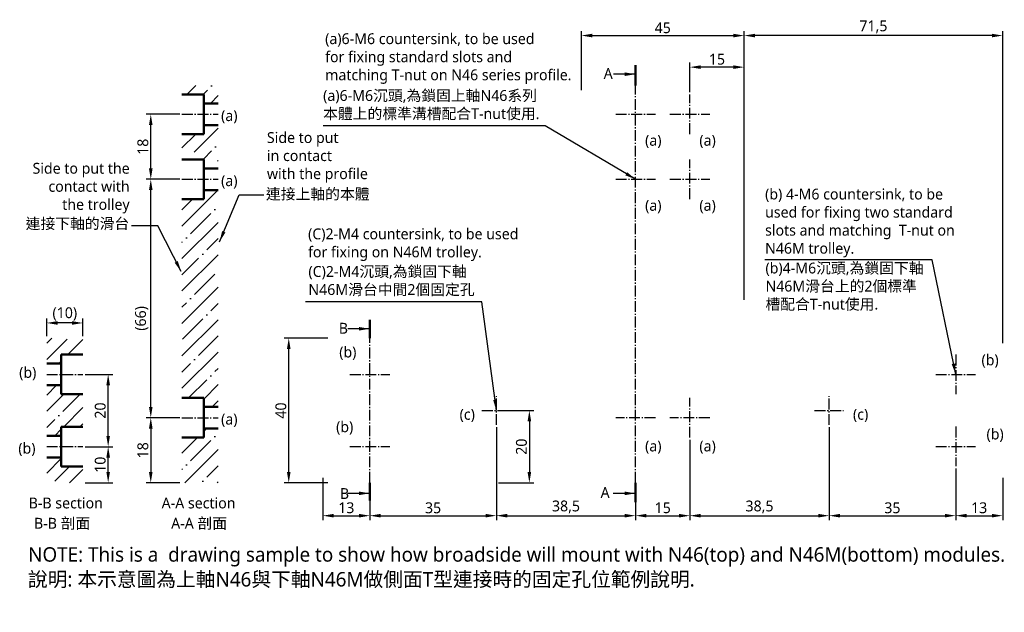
# Model space of a CAD drawing. Header units: millimetres. Extents: x 236 to 508, y 183 to 347.
import ezdxf

# ---------------------------------------------------------------- set-up
doc = ezdxf.new("R2010")
doc.units = ezdxf.units.MM
doc.linetypes.add('中心線3', pattern=[4.3, 3, -0.5, 0.3, -0.5])
doc.linetypes.add('中心線5', pattern=[7.2, 5, -1, 0.2, -1])
doc.layers.get('Defpoints').update_dxf_attribs({"color": 1})
doc.layers.add('中心線', color=5, linetype='中心線3')
doc.layers.add('標註線', color=3, linetype='Continuous')
doc.styles.get("Standard").update_dxf_attribs({"font": 'msjh.ttf'})
doc.dimstyles.new('ISO-25', dxfattribs={"dimtxt": 3, "dimasz": 3, "dimexe": 1.25, "dimexo": 0.625, "dimtad": 1, "dimdec": 8, "dimtxsty": 'Standard', "dimcen": 2.5, "dimadec": 0, "dimazin": 0, "dimtfac": 1, "dimtdec": 8, "dimtmove": 0, "dimatfit": 3, "dimfxl": 0, "dimarcsym": 0})
pattern_1 = [(45, (-103.0655, -130.852), (-4.49013, 4.49013), []), (45, (-98.5753, -130.852), (-4.49013, 4.49013), [7.9375, -1.5875, 0, -1.5875])]

# ---------------------------------------------------------------- blocks, each defined once
blk = doc.blocks.new('*D1')
at = {"layer": 'Defpoints', "color": 0}
for p in [(243.12, 262.68), (243.12, 258.44), (253.12, 258.44)]:
    blk.add_point(p, dxfattribs=at)
at = {"layer": '標註線', "color": 0, "lineweight": -2}
for p, q in [((243.12, 259.07), (243.12, 263.93)), ((250.12, 262.68), (246.12, 262.68)), ((253.12, 259.07), (253.12, 263.93))]:
    blk.add_line(p, q, dxfattribs=at)
at = {"layer": '標註線', "color": 0}
for points in [[(246.12, 263.18), (246.12, 262.18), (243.12, 262.68)], [(250.12, 263.18), (250.12, 262.18), (253.12, 262.68)]]:
    blk.add_solid(points, dxfattribs=at)
at = {"layer": '標註線', "color": 0, "insert": (248.12, 265.18), "char_height": 3, "attachment_point": 5}
blk.add_mtext('(10)', dxfattribs=at)
blk = doc.blocks.new('*D2')
at = {"layer": 'Defpoints', "color": 0}
for p in [(253.12, 228.44), (260.11, 228.44), (253.12, 218.44)]:
    blk.add_point(p, dxfattribs=at)
at = {"layer": '標註線', "color": 0, "lineweight": -2}
for p, q in [((253.75, 228.44), (261.36, 228.44)), ((260.11, 221.44), (260.11, 225.44)), ((253.75, 218.44), (261.36, 218.44))]:
    blk.add_line(p, q, dxfattribs=at)
at = {"layer": '標註線', "color": 0}
for points in [[(259.61, 225.44), (260.61, 225.44), (260.11, 228.44)], [(259.61, 221.44), (260.61, 221.44), (260.11, 218.44)]]:
    blk.add_solid(points, dxfattribs=at)
at = {"layer": '標註線', "color": 0, "insert": (257.92, 223.44), "char_height": 3, "attachment_point": 5, "rotation": 90}
blk.add_mtext('10', dxfattribs=at)
blk = doc.blocks.new('*D3')
at = {"layer": 'Defpoints', "color": 0}
for p in [(253.12, 248.44), (260.11, 248.44), (253.12, 228.44)]:
    blk.add_point(p, dxfattribs=at)
at = {"layer": '標註線', "color": 0, "lineweight": -2}
for p, q in [((253.75, 248.44), (261.36, 248.44)), ((260.11, 231.44), (260.11, 245.44)), ((253.75, 228.44), (261.36, 228.44))]:
    blk.add_line(p, q, dxfattribs=at)
at = {"layer": '標註線', "color": 0}
for points in [[(259.61, 245.44), (260.61, 245.44), (260.11, 248.44)], [(259.61, 231.44), (260.61, 231.44), (260.11, 228.44)]]:
    blk.add_solid(points, dxfattribs=at)
at = {"layer": '標註線', "color": 0, "insert": (257.93, 238.44), "char_height": 3, "attachment_point": 5, "rotation": 90}
blk.add_mtext('20', dxfattribs=at)
blk = doc.blocks.new('*D4')
at = {"layer": 'Defpoints', "color": 0}
for p in [(271.89, 320.44), (280.52, 320.44), (280.52, 302.44)]:
    blk.add_point(p, dxfattribs=at)
at = {"layer": '標註線', "color": 0, "lineweight": -2}
for p, q in [((279.89, 320.44), (270.64, 320.44)), ((271.89, 305.44), (271.89, 317.44)), ((279.89, 302.44), (270.64, 302.44))]:
    blk.add_line(p, q, dxfattribs=at)
at = {"layer": '標註線', "color": 0}
for points in [[(271.39, 317.44), (272.39, 317.44), (271.89, 320.44)], [(271.39, 305.44), (272.39, 305.44), (271.89, 302.44)]]:
    blk.add_solid(points, dxfattribs=at)
at = {"layer": '標註線', "color": 0, "insert": (269.71, 311.44), "char_height": 3, "attachment_point": 5, "rotation": 90}
blk.add_mtext('18', dxfattribs=at)
blk = doc.blocks.new('*D5')
at = {"layer": 'Defpoints', "color": 0}
for p in [(310.04, 258.44), (321.45, 258.44), (321.45, 218.44)]:
    blk.add_point(p, dxfattribs=at)
at = {"layer": '標註線', "color": 0, "lineweight": -2}
for p, q in [((320.82, 258.44), (308.79, 258.44)), ((310.04, 221.44), (310.04, 255.44)), ((320.82, 218.44), (308.79, 218.44))]:
    blk.add_line(p, q, dxfattribs=at)
at = {"layer": '標註線', "color": 0}
for points in [[(309.54, 255.44), (310.54, 255.44), (310.04, 258.44)], [(309.54, 221.44), (310.54, 221.44), (310.04, 218.44)]]:
    blk.add_solid(points, dxfattribs=at)
at = {"layer": '標註線', "color": 0, "insert": (307.86, 238.44), "char_height": 3, "attachment_point": 5, "rotation": 90}
blk.add_mtext('40', dxfattribs=at)
blk = doc.blocks.new('*D6')
at = {"layer": 'Defpoints', "color": 0}
for p in [(319.45, 220.44), (332.45, 218.44), (332.45, 209.34)]:
    blk.add_point(p, dxfattribs=at)
at = {"layer": '標註線', "color": 0, "lineweight": -2}
for p, q in [((319.45, 219.82), (319.45, 208.09)), ((332.45, 217.82), (332.45, 208.09)), ((322.45, 209.34), (329.45, 209.34))]:
    blk.add_line(p, q, dxfattribs=at)
at = {"layer": '標註線', "color": 0}
for points in [[(322.45, 209.84), (322.45, 208.84), (319.45, 209.34)], [(329.45, 209.84), (329.45, 208.84), (332.45, 209.34)]]:
    blk.add_solid(points, dxfattribs=at)
at = {"layer": '標註線', "color": 0, "insert": (325.95, 211.52), "char_height": 3, "attachment_point": 5}
blk.add_mtext('13', dxfattribs=at)
blk = doc.blocks.new('*D7')
at = {"layer": 'Defpoints', "color": 0}
for p in [(435.95, 342.22), (435.95, 268.44), (507.45, 256.44)]:
    blk.add_point(p, dxfattribs=at)
at = {"layer": '標註線', "color": 0, "lineweight": -2}
for p, q in [((435.95, 269.07), (435.95, 343.47)), ((507.45, 257.07), (507.45, 343.47)), ((504.45, 342.22), (438.95, 342.22))]:
    blk.add_line(p, q, dxfattribs=at)
at = {"layer": '標註線', "color": 0}
for points in [[(438.95, 342.72), (438.95, 341.72), (435.95, 342.22)], [(504.45, 342.72), (504.45, 341.72), (507.45, 342.22)]]:
    blk.add_solid(points, dxfattribs=at)
at = {"layer": '標註線', "color": 0, "insert": (471.7, 344.65), "char_height": 3, "attachment_point": 5}
blk.add_mtext('71,5', dxfattribs=at)
blk = doc.blocks.new('*D8')
at = {"layer": 'Defpoints', "color": 0}
for p in [(494.45, 223.02), (507.45, 220.44), (507.45, 209.34)]:
    blk.add_point(p, dxfattribs=at)
at = {"layer": '標註線', "color": 0, "lineweight": -2}
for p, q in [((494.45, 222.4), (494.45, 208.09)), ((507.45, 219.82), (507.45, 208.09)), ((497.45, 209.34), (504.45, 209.34))]:
    blk.add_line(p, q, dxfattribs=at)
at = {"layer": '標註線', "color": 0}
for points in [[(497.45, 209.84), (497.45, 208.84), (494.45, 209.34)], [(504.45, 209.84), (504.45, 208.84), (507.45, 209.34)]]:
    blk.add_solid(points, dxfattribs=at)
at = {"layer": '標註線', "color": 0, "insert": (500.95, 211.52), "char_height": 3, "attachment_point": 5}
blk.add_mtext('13', dxfattribs=at)
blk = doc.blocks.new('*D9')
at = {"layer": 'Defpoints', "color": 0}
for p in [(271.89, 302.44), (279.89, 302.44), (280.52, 236.44)]:
    blk.add_point(p, dxfattribs=at)
at = {"layer": '標註線', "color": 0, "lineweight": -2}
for p, q in [((279.27, 302.44), (270.64, 302.44)), ((271.89, 239.44), (271.89, 299.44)), ((279.89, 236.44), (270.64, 236.44))]:
    blk.add_line(p, q, dxfattribs=at)
at = {"layer": '標註線', "color": 0}
for points in [[(271.39, 299.44), (272.39, 299.44), (271.89, 302.44)], [(271.39, 239.44), (272.39, 239.44), (271.89, 236.44)]]:
    blk.add_solid(points, dxfattribs=at)
at = {"layer": '標註線', "color": 0, "insert": (269.4, 263.94), "char_height": 3, "attachment_point": 5, "rotation": 90}
blk.add_mtext('(66)', dxfattribs=at)
blk = doc.blocks.new('*D10')
at = {"layer": 'Defpoints', "color": 0}
for p in [(280.52, 236.44), (271.89, 218.44), (280.52, 218.44)]:
    blk.add_point(p, dxfattribs=at)
at = {"layer": '標註線', "color": 0, "lineweight": -2}
for p, q in [((279.89, 236.44), (270.64, 236.44)), ((271.89, 233.44), (271.89, 221.44)), ((279.89, 218.44), (270.64, 218.44))]:
    blk.add_line(p, q, dxfattribs=at)
at = {"layer": '標註線', "color": 0}
for points in [[(271.39, 233.44), (272.39, 233.44), (271.89, 236.44)], [(271.39, 221.44), (272.39, 221.44), (271.89, 218.44)]]:
    blk.add_solid(points, dxfattribs=at)
at = {"layer": '標註線', "color": 0, "insert": (269.71, 227.44), "char_height": 3, "attachment_point": 5, "rotation": 90}
blk.add_mtext('18', dxfattribs=at)
blk = doc.blocks.new('*D12')
at = {"layer": 'Defpoints', "color": 0}
for p in [(420.95, 333.48), (420.95, 325.94), (435.95, 326.44)]:
    blk.add_point(p, dxfattribs=at)
at = {"layer": '標註線', "color": 0, "lineweight": -2}
for p, q in [((420.95, 326.57), (420.95, 334.73)), ((432.95, 333.48), (423.95, 333.48)), ((435.95, 327.07), (435.95, 334.73))]:
    blk.add_line(p, q, dxfattribs=at)
at = {"layer": '標註線', "color": 0}
for points in [[(423.95, 333.98), (423.95, 332.98), (420.95, 333.48)], [(432.95, 333.98), (432.95, 332.98), (435.95, 333.48)]]:
    blk.add_solid(points, dxfattribs=at)
at = {"layer": '標註線', "color": 0, "insert": (428.45, 335.66), "char_height": 3, "attachment_point": 5}
blk.add_mtext('15', dxfattribs=at)
blk = doc.blocks.new('*D13')
at = {"layer": 'Defpoints', "color": 0}
for p in [(420.95, 230.94), (405.95, 218.44), (420.95, 209.34)]:
    blk.add_point(p, dxfattribs=at)
at = {"layer": '標註線', "color": 0, "lineweight": -2}
for p, q in [((420.95, 230.32), (420.95, 208.09)), ((405.95, 217.82), (405.95, 208.09)), ((408.95, 209.34), (417.95, 209.34))]:
    blk.add_line(p, q, dxfattribs=at)
at = {"layer": '標註線', "color": 0}
for points in [[(408.95, 209.84), (408.95, 208.84), (405.95, 209.34)], [(417.95, 209.84), (417.95, 208.84), (420.95, 209.34)]]:
    blk.add_solid(points, dxfattribs=at)
at = {"layer": '標註線', "color": 0, "insert": (413.45, 211.52), "char_height": 3, "attachment_point": 5}
blk.add_mtext('15', dxfattribs=at)
blk = doc.blocks.new('*D14')
at = {"layer": 'Defpoints', "color": 0}
for p in [(367.45, 234.44), (332.45, 218.44), (367.45, 209.34)]:
    blk.add_point(p, dxfattribs=at)
at = {"layer": '標註線', "color": 0, "lineweight": -2}
for p, q in [((367.45, 233.82), (367.45, 208.09)), ((332.45, 217.82), (332.45, 208.09)), ((335.45, 209.34), (364.45, 209.34))]:
    blk.add_line(p, q, dxfattribs=at)
at = {"layer": '標註線', "color": 0}
for points in [[(335.45, 209.84), (335.45, 208.84), (332.45, 209.34)], [(364.45, 209.84), (364.45, 208.84), (367.45, 209.34)]]:
    blk.add_solid(points, dxfattribs=at)
at = {"layer": '標註線', "color": 0, "insert": (349.95, 211.51), "char_height": 3, "attachment_point": 5}
blk.add_mtext('35', dxfattribs=at)
blk = doc.blocks.new('*D15')
at = {"layer": 'Defpoints', "color": 0}
for p in [(367.45, 234.44), (405.95, 218.44), (405.95, 209.34)]:
    blk.add_point(p, dxfattribs=at)
at = {"layer": '標註線', "color": 0, "lineweight": -2}
for p, q in [((367.45, 233.82), (367.45, 208.09)), ((405.95, 217.82), (405.95, 208.09)), ((370.45, 209.34), (402.95, 209.34))]:
    blk.add_line(p, q, dxfattribs=at)
at = {"layer": '標註線', "color": 0}
for points in [[(370.45, 209.84), (370.45, 208.84), (367.45, 209.34)], [(402.95, 209.84), (402.95, 208.84), (405.95, 209.34)]]:
    blk.add_solid(points, dxfattribs=at)
at = {"layer": '標註線', "color": 0, "insert": (386.7, 211.76), "char_height": 3, "attachment_point": 5}
blk.add_mtext('38,5', dxfattribs=at)
blk = doc.blocks.new('*D16')
at = {"layer": 'Defpoints', "color": 0}
for p in [(459.45, 234.44), (420.95, 230.94), (459.45, 209.34)]:
    blk.add_point(p, dxfattribs=at)
at = {"layer": '標註線', "color": 0, "lineweight": -2}
for p, q in [((459.45, 233.82), (459.45, 208.09)), ((420.95, 230.32), (420.95, 208.09)), ((423.95, 209.34), (456.45, 209.34))]:
    blk.add_line(p, q, dxfattribs=at)
at = {"layer": '標註線', "color": 0}
for points in [[(423.95, 209.84), (423.95, 208.84), (420.95, 209.34)], [(456.45, 209.84), (456.45, 208.84), (459.45, 209.34)]]:
    blk.add_solid(points, dxfattribs=at)
at = {"layer": '標註線', "color": 0, "insert": (440.2, 211.76), "char_height": 3, "attachment_point": 5}
blk.add_mtext('38,5', dxfattribs=at)
blk = doc.blocks.new('*D17')
at = {"layer": 'Defpoints', "color": 0}
for p in [(459.45, 234.44), (494.45, 223.02), (494.45, 209.34)]:
    blk.add_point(p, dxfattribs=at)
at = {"layer": '標註線', "color": 0, "lineweight": -2}
for p, q in [((459.45, 233.82), (459.45, 208.09)), ((494.45, 222.4), (494.45, 208.09)), ((462.45, 209.34), (491.45, 209.34))]:
    blk.add_line(p, q, dxfattribs=at)
at = {"layer": '標註線', "color": 0}
for points in [[(462.45, 209.84), (462.45, 208.84), (459.45, 209.34)], [(491.45, 209.84), (491.45, 208.84), (494.45, 209.34)]]:
    blk.add_solid(points, dxfattribs=at)
at = {"layer": '標註線', "color": 0, "insert": (476.95, 211.51), "char_height": 3, "attachment_point": 5}
blk.add_mtext('35', dxfattribs=at)
blk = doc.blocks.new('*D18')
at = {"layer": 'Defpoints', "color": 0}
for p in [(435.95, 342.22), (390.95, 326.44), (435.95, 326.44)]:
    blk.add_point(p, dxfattribs=at)
at = {"layer": '標註線', "color": 0, "lineweight": -2}
for p, q in [((390.95, 327.07), (390.95, 343.47)), ((435.95, 327.07), (435.95, 343.47)), ((393.95, 342.22), (432.95, 342.22))]:
    blk.add_line(p, q, dxfattribs=at)
at = {"layer": '標註線', "color": 0}
for points in [[(393.95, 342.72), (393.95, 341.72), (390.95, 342.22)], [(432.95, 342.72), (432.95, 341.72), (435.95, 342.22)]]:
    blk.add_solid(points, dxfattribs=at)
at = {"layer": '標註線', "color": 0, "insert": (413.45, 344.37), "char_height": 3, "attachment_point": 5}
blk.add_mtext('45', dxfattribs=at)
blk = doc.blocks.new('*D19')
at = {"layer": 'Defpoints', "color": 0}
for p in [(367.45, 238.44), (367.45, 218.44), (376.57, 218.44)]:
    blk.add_point(p, dxfattribs=at)
at = {"layer": '標註線', "color": 0, "lineweight": -2}
for p, q in [((368.07, 238.44), (377.82, 238.44)), ((376.57, 235.44), (376.57, 221.44)), ((368.07, 218.44), (377.82, 218.44))]:
    blk.add_line(p, q, dxfattribs=at)
at = {"layer": '標註線', "color": 0}
for points in [[(376.07, 235.44), (377.07, 235.44), (376.57, 238.44)], [(376.07, 221.44), (377.07, 221.44), (376.57, 218.44)]]:
    blk.add_solid(points, dxfattribs=at)
at = {"layer": '標註線', "color": 0, "insert": (374.39, 228.44), "char_height": 3, "attachment_point": 5, "rotation": 90}
blk.add_mtext('20', dxfattribs=at)

msp = doc.modelspace()

# ---------------------------------------------------------------- hatches: boundary and pattern name
h = msp.add_hatch()
h.set_pattern_fill('ANSI35', color=256, style=0)
h.set_pattern_definition(pattern_1)
h.paths.add_polyline_path([(286.51916444, 323.44400542), (290.51916444, 323.44400542), (290.51916444, 328.44400542), (280.51916444, 328.44400542), (280.51916444, 325.94400542), (286.51916444, 325.94400542)])
h = msp.add_hatch()
h.set_pattern_fill('ANSI35', color=256, style=0)
h.set_pattern_definition(pattern_1)
h.paths.add_polyline_path([(290.51916444, 317.44400542), (286.51916444, 317.44400542), (286.51916444, 314.94400542), (280.51916444, 314.94400542), (280.51916444, 309.94400542), (286.51916444, 309.94400542), (286.51916444, 307.44400542), (290.51916444, 307.44400542)])
h = msp.add_hatch()
h.set_pattern_fill('ANSI35', color=256, style=0)
h.paths.add_polyline_path([(290.51916444, 233.44400542), (286.51916444, 233.44400542), (286.51916444, 230.94400542), (280.51916444, 230.94400542), (280.51916444, 218.44400542), (290.51916444, 218.44400542)])
h.paths.add_polyline_path([(290.51916444, 299.44400542), (286.51916444, 299.44400542), (286.51916444, 296.94400542), (280.51916444, 296.94400542), (280.51916444, 241.94400542), (286.51916444, 241.94400542), (286.51916444, 239.44400542), (290.51916444, 239.44400542)])
h = msp.add_hatch()
h.set_pattern_fill('ANSI35', color=256, style=0)
h.set_pattern_definition([(45, (4.0345, 0), (-4.49013, 4.49013), []), (45, (8.5247, 0), (-4.49013, 4.49013), [7.9375, -1.5875, 0, -1.5875])])
h.paths.add_polyline_path([(253.12443792, 253.94400542), (253.12443792, 258.44400542), (243.12443792, 258.44400542), (243.12443792, 251.44400542), (247.12443792, 251.44400542), (247.12443792, 253.94400542)])
h.paths.add_polyline_path([(247.12443792, 222.94400542), (247.12443792, 225.44400542), (243.12443792, 225.44400542), (243.12443792, 218.44400542), (253.12443792, 218.44400542), (253.12443792, 222.94400542)])
h = msp.add_hatch()
h.set_pattern_fill('ANSI35', color=256, style=0)
h.set_pattern_definition([(45, (-92.5345, -133.352), (-4.49013, 4.49013), []), (45, (-88.0443, -133.352), (-4.49013, 4.49013), [7.9375, -1.5875, 0, -1.5875])])
h.paths.add_polyline_path([(253.12443792, 233.94400542), (253.12443792, 242.94400542), (247.12443792, 242.94400542), (247.12443792, 245.44400542), (243.12443792, 245.44400542), (243.12443792, 231.44400542), (247.12443792, 231.44400542), (247.12443792, 233.94400542)])

# ---------------------------------------------------------------- linework, layer by layer
at = {"lineweight": 50}
for p, q in [((280.51916444, 325.94400542), (286.51916444, 325.94400542)), ((286.51916444, 314.94400542), (286.51916444, 325.94400542)), ((286.51916444, 323.44400542), (290.51916444, 323.44400542)), ((286.51916444, 317.44400542), (290.51916444, 317.44400542)), ((280.51916444, 314.94400542), (286.51916444, 314.94400542)), ((280.51916444, 307.94400542), (286.51916444, 307.94400542)), ((286.51916444, 296.94400542), (286.51916444, 307.94400542)), ((286.51916444, 305.44400542), (290.51916444, 305.44400542)), ((280.51916444, 296.94400542), (286.51916444, 296.94400542)), ((286.51916444, 299.44400542), (290.51916444, 299.44400542)), ((247.12443792, 253.94400542), (247.12443792, 242.94400542)), ((247.12443792, 253.94400542), (253.12443792, 253.94400542)), ((243.12443792, 251.44400542), (247.12443792, 251.44400542)), ((243.12443792, 245.44400542), (247.12443792, 245.44400542)), ((247.12443792, 242.94400542), (253.12443792, 242.94400542)), ((280.51916444, 241.94400542), (286.51916444, 241.94400542)), ((286.51916444, 230.94400542), (286.51916444, 241.94400542)), ((286.51916444, 239.44400542), (290.51916444, 239.44400542)), ((243.12443792, 231.44400542), (247.12443792, 231.44400542)), ((247.12443792, 233.94400542), (247.12443792, 222.94400542)), ((247.12443792, 233.94400542), (253.12443792, 233.94400542)), ((286.51916444, 233.44400542), (290.51916444, 233.44400542)), ((280.51916444, 230.94400542), (286.51916444, 230.94400542)), ((243.12443792, 225.44400542), (247.12443792, 225.44400542)), ((247.12443792, 222.94400542), (253.12443792, 222.94400542))]:
    msp.add_line(p, q, dxfattribs=at)
at = {"layer": '中心線'}
for p, q in [((405.94803074, 218.44400542), (405.94803074, 328.44400542)), ((420.94803074, 314.94400542), (420.94803074, 325.94400542)), ((280.51916444, 320.44400542), (290.51916444, 320.44400542)), ((400.44803074, 320.44400542), (411.44803074, 320.44400542)), ((415.44803074, 320.44400542), (426.44803074, 320.44400542)), ((420.94803074, 296.94400542), (420.94803074, 307.94400542)), ((280.51916444, 302.44400542), (290.51916444, 302.44400542)), ((400.44803074, 302.44400542), (411.44803074, 302.44400542)), ((415.44803074, 302.44400542), (426.44803074, 302.44400542)), ((332.44803074, 218.44400542), (332.44803074, 258.44400542)), ((494.44803074, 253.94400542), (494.44803074, 242.94400542)), ((243.12443792, 248.44400542), (253.12443792, 248.44400542)), ((326.94803074, 248.44400542), (337.94803074, 248.44400542)), ((488.94803074, 248.44400542), (499.94803074, 248.44400542)), ((367.44803074, 234.44400542), (367.44803074, 242.44400542)), ((459.44803074, 234.44400542), (459.44803074, 242.44400542)), ((420.94803074, 230.94400542), (420.94803074, 241.94400542)), ((363.44803074, 238.44400542), (371.44803074, 238.44400542)), ((455.44803074, 238.44400542), (463.44803074, 238.44400542)), ((280.51916444, 236.44400542), (290.51916444, 236.44400542)), ((411.44803074, 236.44400542), (400.44803074, 236.44400542)), ((426.44803074, 236.44400542), (415.44803074, 236.44400542)), ((494.44803074, 234.02091824), (494.44803074, 223.02091824)), ((243.12443792, 228.44400542), (253.12443792, 228.44400542)), ((326.94803074, 228.44400542), (337.94803074, 228.44400542)), ((488.94803074, 228.52091824), (499.94803074, 228.52091824))]:
    msp.add_line(p, q, dxfattribs=at)
at = {"layer": '標註線', "lineweight": 50}
for p, q in [((405.94803074, 328.44400542), (405.94803074, 334.0266685)), ((332.44803074, 258.44400542), (332.44803074, 263.52379862)), ((332.44803074, 218.44400542), (332.44803074, 213.55621313)), ((405.94803074, 218.44400542), (405.94803074, 213.08445315))]:
    msp.add_line(p, q, dxfattribs=at)

# ---------------------------------------------------------------- texts
for s, insert, char_height, attachment_point in [('(a)6-M6 countersink, to be used\\Pfor fixing standard slots and\\Pmatching T-nut on N46 series profile.', (320.11146531, 342.8523286), 3, 1), ('Side to put\\Pin contact\\Pwith the profile', (304.01181286, 315.49171421), 3, 1), ('Side to put the\\Pcontact with\\Pthe trolley', (266.05001763, 292.97869671), 3, 9), ('(b) 4-M6 countersink, to be\\Pused for fixing two standard\\Pslots and matching  T-nut on\\PN46M trolley.', (441.7551668, 299.85204807), 3, 1), ('(C)2-M4 countersink, to be used\\Pfor fixing on N46M trolley.', (315.38704438, 288.83627916), 3, 1), ('{\\H1.1429x;NOTE: This is a  drawing sample to show how broadside will mount with N46(top) and N46M(bottom) modules.\\P}   ', (237.97820539, 200.61328272), 3.5, 1)]:
    msp.add_mtext(s, dxfattribs=dict(insert=insert, char_height=char_height, attachment_point=attachment_point))
at = {"linetype": '中心線5', "lineweight": 50, "char_height": 3, "attachment_point": 1}
for s, insert, width in [('B-B section', (238.14323746, 214.35203249), 7.105427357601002e-15), ('A-A section', (274.89778146, 214.35203249), 2.842170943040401e-14)]:
    msp.add_mtext(s, dxfattribs=dict(at, insert=insert, width=width))
at = {"layer": '標註線', "linetype": '中心線5', "lineweight": 50, "char_height": 3, "attachment_point": 1}
for s, insert in [('A', (397.11910766, 333.24195268)), ('B', (323.87983698, 262.72053563)), ('B', (324.17486922, 216.96913128)), ('A', (396.26836847, 217.25383723))]:
    msp.add_mtext(s, dxfattribs=dict(at, insert=insert))
at = {"layer": '標註線', "char_height": 3}
for s, insert, attachment_point in [('(a)6-M6沉頭,為鎖固上軸N46系列\\P本體上的標準溝槽配合T-nut使用.', (319.55199459, 327.12859308), 1), ('(a)', (291.34124756, 321.55293745), 1), ('(a)', (408.57501638, 314.72991013), 1), ('(a)', (423.57878328, 314.72991013), 1), ('(a)', (291.34124756, 303.55293745), 1), ('連接上軸的本體', (303.74321586, 299.88521714), 1), ('(a)', (408.57501638, 296.72991013), 1), ('(a)', (423.57878328, 296.72991013), 1), ('連接下軸的滑台', (265.9368186, 288.34269468), 9), ('(C)2-M4沉頭,為鎖固下軸\\PN46M滑台中間2個固定孔', (315.48068865, 278.42414053), 1), ('(b)4-M6沉頭,為鎖固下軸\\PN46M滑台上的2個標準\\P槽配合T-nut使用.', (441.85499058, 279.38084711), 1), ('(b)', (324.0026259, 256.13008944), 1), ('(b)', (501.59059604, 253.95988109), 1), ('(b)', (235.50050798, 250.48121432), 1), ('(a)', (291.34124756, 237.55293745), 1), ('(c)', (357.28823486, 238.89708408), 1), ('(c)', (466.05564972, 238.89708408), 1), ('(b)', (323.13768259, 235.44253441), 1), ('(b)', (502.97465495, 233.43846285), 1), ('(b)', (235.2698316, 229.49864058), 1), ('(a)', (408.57501638, 230.12708914), 1), ('(a)', (423.57878328, 230.12708914), 1)]:
    msp.add_mtext(s, dxfattribs=dict(at, insert=insert, attachment_point=attachment_point))
at = {"layer": '標註線', "linetype": '中心線5', "lineweight": 50, "char_height": 3, "width": 2.486899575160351e-14, "attachment_point": 1}
for s, insert in [('B-B 剖面', (239.61158035, 208.74794855)), ('A-A 剖面', (277.53109534, 208.74794855))]:
    msp.add_mtext(s, dxfattribs=dict(at, insert=insert))
at = {"layer": '標註線', "insert": (237.92864931, 193.73419457), "char_height": 4, "width": 5.684341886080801e-14, "attachment_point": 1}
msp.add_mtext('說明: 本示意圖為上軸N46與下軸N46M做側面T型連接時的固定孔位範例說明.', dxfattribs=at)

# ---------------------------------------------------------------- dimensions: what is measured, and where the dimension line sits
at = {"layer": '標註線'}
for base, p1, p2, picture, middle in [((435.9480307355, 342.2162919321), (390.9480307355, 326.4440054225), (435.9480307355, 326.4440054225), '*D18', (413.4480307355, 344.366469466)), ((435.9480307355, 342.2162919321), (507.4480307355, 256.4440054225), (435.9480307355, 268.4440054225), '*D7', (471.6980307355, 344.652137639)), ((420.9480307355, 333.480438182), (435.9480307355, 326.4440054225), (420.9480307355, 325.9440054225), '*D12', (428.4480307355, 335.66450855)), ((367.4480307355, 209.3367134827), (332.4480307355, 218.4440054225), (367.4480307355, 234.4440054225), '*D14', (349.9480307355, 211.5120685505)), ((405.9480307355, 209.3367134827), (367.4480307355, 234.4440054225), (405.9480307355, 218.4440054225), '*D15', (386.6980307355, 211.7638438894)), ((459.4480307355, 209.3367134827), (420.9480307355, 230.9440054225), (459.4480307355, 234.4440054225), '*D16', (440.1980307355, 211.7638438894)), ((494.4480307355, 209.3367134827), (459.4480307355, 234.4440054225), (494.4480307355, 223.0209182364), '*D17', (476.9480307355, 211.5120685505)), ((420.9480307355, 209.3367134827), (405.9480307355, 218.4440054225), (420.9480307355, 230.9440054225), '*D13', (413.4480307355, 211.5207838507)), ((507.4480307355, 209.3367134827), (494.4480307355, 223.0209182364), (507.4480307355, 220.4440054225), '*D8', (500.9480307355, 211.5207838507)), ((332.4480307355, 209.3367134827), (319.4480307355, 220.4440054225), (332.4480307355, 218.4440054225), '*D6', (325.9480307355, 211.5207838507))]:
    dim = msp.add_linear_dim(base=base, p1=p1, p2=p2, dimstyle='ISO-25', dxfattribs=at)
    dim.commit()
    dim.dimension.update_dxf_attribs({"geometry": picture, "text_midpoint": middle})
for base, p1, p2, picture, middle in [((271.890202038, 320.4440054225), (280.5191644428, 302.4440054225), (280.5191644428, 320.4440054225), '*D4', (269.70613167, 311.4440054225)), ((310.0370464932, 258.4440054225), (321.4480307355, 218.4440054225), (321.4480307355, 258.4440054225), '*D5', (307.8616914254, 238.4440054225)), ((260.1071070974, 248.4440054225), (253.124437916, 228.4440054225), (253.124437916, 248.4440054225), '*D3', (257.9317520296, 238.4440054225)), ((376.5685529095, 218.4440054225), (367.4480307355, 238.4440054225), (367.4480307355, 218.4440054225), '*D19', (374.3931978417, 228.4440054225)), ((271.890202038, 218.4440054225), (280.5191644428, 236.4440054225), (280.5191644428, 218.4440054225), '*D10', (269.70613167, 227.4440054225)), ((260.1071070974, 228.4440054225), (253.124437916, 218.4440054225), (253.124437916, 228.4440054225), '*D2', (257.9230367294, 223.4440054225))]:
    dim = msp.add_linear_dim(base=base, p1=p1, p2=p2, angle=90, dimstyle='ISO-25', dxfattribs=at)
    dim.commit()
    dim.dimension.update_dxf_attribs({"geometry": picture, "text_midpoint": middle})
dim = msp.add_linear_dim(base=(271.89020204, 302.44400542), p1=(280.51916444, 236.44400542), p2=(279.89416444, 302.44400542), angle=90, text='(66)', dimstyle='ISO-25', dxfattribs=at)
dim.commit()
dim.dimension.update_dxf_attribs({"geometry": '*D9', "text_midpoint": (271.89020204, 263.94400542), "dimtype": 160})
dim = msp.add_linear_dim(base=(243.12443792, 262.67531503), p1=(253.12443792, 258.44400542), p2=(243.12443792, 258.44400542), angle=180, text='(10)', dimstyle='ISO-25', dxfattribs=at)
dim.commit()
dim.dimension.update_dxf_attribs({"geometry": '*D1', "text_midpoint": (248.12443792, 265.17507294)})

# ---------------------------------------------------------------- leaders
for points in [[(405.94803074, 331.52986971), (399.88099555, 331.52986971)], [(405.94803074, 302.44400542), (380.9015012, 317.21348877), (319.51959365, 317.21348877)], [(494.44803074, 248.44400542), (487.951379, 280.11255507), (441.71981194, 280.11255507)], [(367.44803074, 238.44400542), (363.40130536, 268.55211927), (314.69009019, 268.55211927)], [(332.44803074, 261.07528652), (326.40301789, 261.07528652)], [(332.44803074, 215.52559402), (326.33124768, 215.52559402)], [(405.94803074, 215.51397379), (399.72132294, 215.51397379)]]:
    msp.add_leader(points, dimstyle='ISO-25', override={"dimgap": 0.625, "dimtad": 0}, dxfattribs=at)
at = {"layer": '標註線', "annotation_type": 0, "has_hookline": 1}
for points, hookline_direction, text_width in [([(290.9142009, 285.1347033), (296.33342429, 298.13521714), (303.11821586, 298.13521714)], 0, 27.26533247), ([(280.2892009, 276.90471438), (273.84242769, 289.59269468), (266.5618186, 289.59269468)], 1, 27.29244674)]:
    msp.add_leader(points, dimstyle='ISO-25', override={"dimgap": 0.625, "dimtad": 0}, dxfattribs=dict(at, hookline_direction=hookline_direction, text_width=text_width))

doc.saveas('drawing.dxf')
